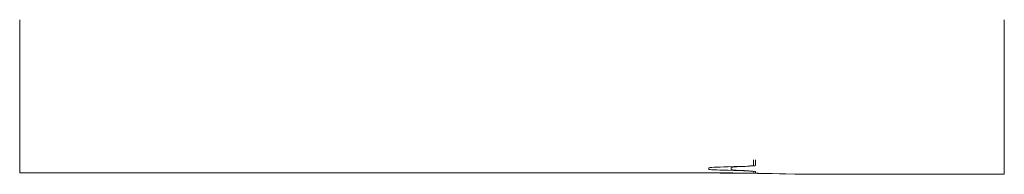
# Model space of a CAD drawing. Header units: millimetres. Extents: x -198 to 198, y -464 to -402.
import ezdxf

# ---------------------------------------------------------------- set-up
doc = ezdxf.new("R2010")
doc.units = ezdxf.units.MM

# ---------------------------------------------------------------- blocks, each defined once
blk = doc.blocks.new('HydroTap_Assembled_ZipUK_Commercial_Arc_BCS - 160_175 cups per hour - Bright Chrome _H52762Z00UK_-1492358-3D')
at = {"lineweight": 18}
for p, q in [((-196.5, -347.9, 382.47), (-196.5, -286.5, 382.47)), ((-196.5, -286.5, 383.97), (-196.5, -347.94, 383.97)), ((198.5, -286.5, 403.99), (198.5, -348.42, 403.99)), ((198.5, -348.46, 405.49), (198.5, -286.5, 405.49)), ((97.9, -344.9, 259.3), (97.9, -342.66, 167.3)), ((98.71, -342.66, 167.3), (98.71, -344.92, 260.31)), ((80, -346.44, 322.36), (80, -345.87, 299.19)), ((88.88, -345.79, 295.91), (88.88, -346.52, 325.89)), ((97.96, -347.98, 385.58), (97.96, -347.41, 362.21)), ((98.66, -347.38, 361.25), (98.66, -347.99, 386.17)), ((-196.5, -347.9, 382.49), (78.46, -347.9, 382.49)), ((78.02, -347.94, 383.99), (-196.5, -347.94, 383.99)), ((99.83, -348.05, 388.57), (116.38, -348.36, 401.49)), ((114.51, -348.37, 401.94), (102.16, -348.14, 392.3)), ((123.65, -348.42, 404), (198.5, -348.42, 404)), ((198.5, -348.46, 405.5), (124.85, -348.46, 405.5))]:
    blk.add_line(p, q, dxfattribs=at)
at = {"lineweight": 18, "extrusion": (-4.11805e-15, -0.999703, -0.02435)}
for centre, major_axis, start_param, end_param in [((102.39, -345.87, 299.19), (22.39, 0), 3.141593, 4.001019), ((102.64, -346.44, 322.36), (22.64, 0), 2.292281, 3.141593), ((68.96, -347.38, 361.25), (29.7, 0), 5.735546, 6.283185), ((68.97, -344.92, 259.97), (29.74, 0), 0.011224, 0.533736), ((78.46, -348.83, 420.79), (38.32, 0), 4.712389, 5.187065), ((124.85, -348.05, 388.71), (16.8, 0), 1.570796, 2.234021)]:
    blk.add_ellipse(centre, major_axis=major_axis, ratio=0.999703, start_param=start_param, end_param=end_param, dxfattribs=at)
at = {"lineweight": 18, "extrusion": (4.11805e-15, 0.999703, 0.02435)}
for centre, major_axis, start_param, end_param in [((67.69, -347.4, 362.06), (30.26, 0), 6.278249, 7.132497), ((68.71, -344.92, 260.13), (29.2, 0), 5.423759, 6.311626), ((126.08, -346.53, 326.44), (37.2, 0), 3.126874, 3.689232), ((129.82, -345.79, 295.91), (40.94, 0), 2.607857, 3.141593), ((78.02, -348.89, 423.19), (39.22, 0), 0.907571, 1.570796), ((96.64, -347.98, 385.58), (1.32, 0), 4.186467, 6.283185), ((101.71, -347.99, 386.17), (3.05, 0), 3.141593, 4.049164), ((123.65, -348.14, 392.19), (11.81, 0), 4.049164, 4.712389)]:
    blk.add_ellipse(centre, major_axis=major_axis, ratio=0.999703, start_param=start_param, end_param=end_param, dxfattribs=at)

msp = doc.modelspace()

# ---------------------------------------------------------------- block references
at = {"lineweight": 18}
msp.add_blockref('HydroTap_Assembled_ZipUK_Commercial_Arc_BCS - 160_175 cups per hour - Bright Chrome _H52762Z00UK_-1492358-3D', (-1, -115.5), dxfattribs=at)

doc.saveas('drawing.dxf')
